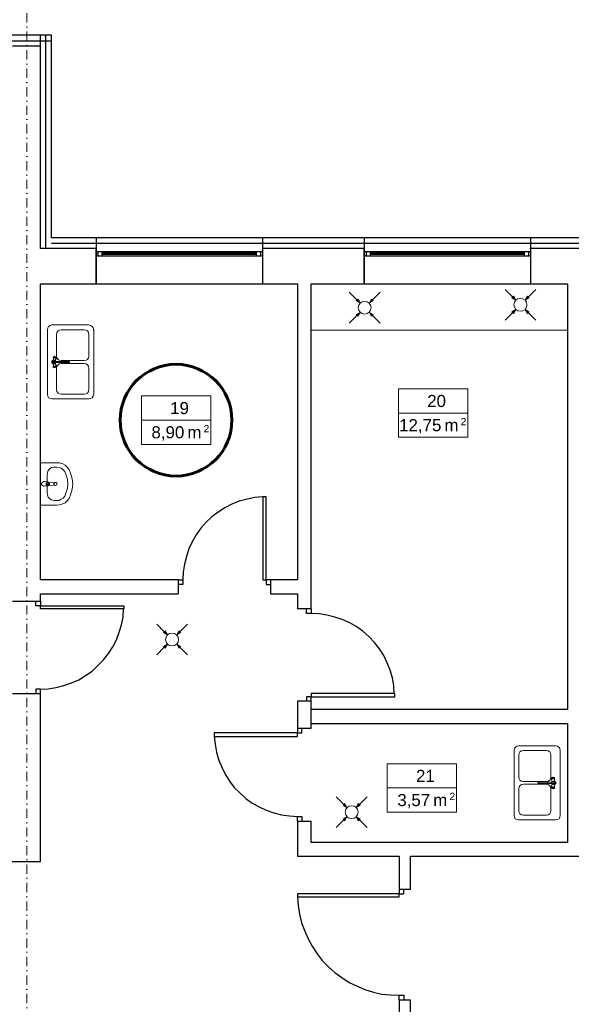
# Model space of a CAD drawing. Header units: millimetres. Extents: x -25785 to 64215, y 1802 to 45092.
# Tile 18 of 53: x 8922 to 14887, y 27737 to 38383. Entities that reach past the tile are written whole.
import ezdxf
from ezdxf.enums import TextEntityAlignment as Align

# ---------------------------------------------------------------- set-up
doc = ezdxf.new("R2010")
doc.units = ezdxf.units.MM
doc.header["$MEASUREMENT"] = 0
doc.linetypes.add('DASHDOTX2', pattern=[2, 1, -0.5, 0, -0.5])
for name, color, linetype, lineweight in [('2D - Rysunki i Obrazki_Nr_pióra__4', 84, 'Continuous', 13), ('GA Opis pomieszczeń', 7, 'Continuous', 15), ('Osie', 6, 'DASHDOTX2', 15), ('went grawita', 150, 'Continuous', 13)]:
    doc.layers.add(name, color=color, linetype=linetype, lineweight=lineweight)
for name, color, linetype in [('Cienka', 8, 'Continuous'), ('Stolarka', 4, 'Continuous'), ('Ściany', 2, 'Continuous')]:
    doc.layers.add(name, color=color, linetype=linetype)
doc.styles.add('ARIAL', font='arial.ttf')
doc.linetypes.add('BATTING', pattern='A,0.0001,-0.1,[134,ltypeshp.shx,S=0.1,R=0,X=-0.1,Y=0],-0.2,[134,ltypeshp.shx,S=0.1,R=180,X=0.1,Y=0],-0.1', length=0.4001)

# ---------------------------------------------------------------- blocks, each defined once
blk = doc.blocks.new('opis_pom')
for p, q in [((-57.55, 20), (-0.17, 20)), ((-57.55, -20), (-57.55, 20)), ((-57.55, -20), (-0.17, -20))]:
    blk.add_line(p, q)
at = {"ltscale": 10}
for p, q in [((-0.17, -20), (-0.17, 20)), ((-57.55, 0), (-0.17, 0))]:
    blk.add_line(p, q, dxfattribs=at)
at = {"ltscale": 20, "style": 'ARIAL'}
for s, height, p in [('m', 10, (-7.86, -5)), ('2', 6, (-1.36, -4))]:
    blk.add_text(s, height=height, dxfattribs=at).set_placement(p, align=Align.TOP_RIGHT)
at = {"ltscale": 10, "width": 0.7}
blk.add_attdef('NUMER_POM', text='', height=10, dxfattribs=at).set_placement((-80.09, 2), align=Align.BOTTOM_RIGHT)
blk.add_attdef('POWIERZCHNIA', text='', height=10, dxfattribs=at).set_placement((-103.39, -5), align=Align.TOP_LEFT)

msp = doc.modelspace()

# ---------------------------------------------------------------- hatches: boundary and pattern name
at = {"layer": 'went grawita', "linetype": 'Continuous'}
for points in [[(12602.19718, 35321.03427), (12578.04904, 35362.86008), (12560.37137, 35345.18241)], [(12703.22314, 35321.03427), (12727.37128, 35362.86008), (12745.04895, 35345.18241)], [(14286.75883, 35351.85869), (14262.61069, 35393.6845), (14244.93302, 35376.00683)], [(14387.78479, 35351.85869), (14411.93293, 35393.6845), (14429.6106, 35376.00683)], [(14286.75883, 35249.34593), (14262.61069, 35207.52012), (14244.93302, 35225.19779)], [(14387.78479, 35249.34593), (14411.93293, 35207.52012), (14429.6106, 35225.19779)], [(12602.19718, 35218.5215), (12578.04904, 35176.6957), (12560.37137, 35194.37337)], [(12703.22314, 35218.5215), (12727.37128, 35176.6957), (12745.04895, 35194.37337)], [(10519.19394, 31732.69152), (10495.0458, 31774.51732), (10477.36814, 31756.83965)], [(10620.21991, 31732.69152), (10644.36804, 31774.51732), (10662.04571, 31756.83965)], [(10519.19394, 31630.17875), (10495.0458, 31588.35294), (10477.36814, 31606.03061)], [(10620.21991, 31630.17875), (10644.36804, 31588.35294), (10662.04571, 31606.03061)], [(12461.24504, 29866.17448), (12437.09691, 29908.00029), (12419.41924, 29890.32262)], [(12562.27101, 29866.17448), (12586.41914, 29908.00029), (12604.09681, 29890.32262)], [(12461.24504, 29763.66172), (12437.09691, 29721.83591), (12419.41924, 29739.51358)], [(12562.27101, 29763.66172), (12586.41914, 29721.83591), (12604.09681, 29739.51358)]]:
    msp.add_hatch(color=256, dxfattribs=at).paths.add_polyline_path(points)

# ---------------------------------------------------------------- linework, layer by layer
at = {"layer": '2D - Rysunki i Obrazki_Nr_pióra__4', "linetype": 'Continuous', "flags": 128}
for points in [[(9226.86272, 35052.78582), (9222.63819, 35031.60012)], [(9222.63819, 34333.10256), (9222.63819, 35031.60012)], [(9235.31178, 35065.45941), (9226.86272, 35052.78582)], [(9252.2099, 35078.19605), (9235.31178, 35065.45941)], [(9269.17107, 35082.42058), (9252.2099, 35078.19605)], [(9269.17107, 35082.42058), (9671.32105, 35082.42058)], [(9353.85082, 35027.37559), (9336.88965, 35018.92653)], [(9370.81199, 35031.60012), (9353.85082, 35027.37559)], [(9370.81199, 35031.60012), (9620.56364, 35031.60012)], [(9641.68629, 35027.37559), (9620.56364, 35031.60012)], [(9654.42293, 35018.92653), (9641.68629, 35027.37559)], [(9688.28222, 35078.19605), (9671.32105, 35082.42058)], [(9705.18034, 35065.45941), (9688.28222, 35078.19605)], [(9717.91698, 35052.78582), (9705.18034, 35065.45941)], [(9722.14151, 35031.60012), (9717.91698, 35052.78582)], [(9722.14151, 35031.60012), (9717.91698, 35027.37559)], [(9722.14151, 35031.60012), (9722.14151, 34333.10256)], [(9324.21606, 35001.96536), (9319.99153, 34980.77966)], [(9319.99153, 34747.98918), (9319.99153, 34980.77966)], [(9336.88965, 35018.92653), (9324.21606, 35001.96536)], [(9667.09652, 35001.96536), (9654.42293, 35018.92653)], [(9671.32105, 34980.77966), (9667.09652, 35001.96536)], [(9671.32105, 34980.77966), (9667.09652, 34976.61819)], [(9671.32105, 34980.77966), (9671.32105, 34747.98918)], [(9286.13224, 34735.31559), (9281.90771, 34731.02801)], [(9286.13224, 34735.31559), (9286.13224, 34739.47707)], [(9290.35677, 34739.47707), (9286.13224, 34735.31559)], [(9290.35677, 34739.47707), (9286.13224, 34735.31559)], [(9286.13224, 34739.47707), (9290.35677, 34739.47707)], [(9286.13224, 34731.02801), (9286.13224, 34735.31559)], [(9286.13224, 34705.61778), (9286.13224, 34735.31559)], [(9290.35677, 34731.02801), (9286.13224, 34731.02801)], [(9290.35677, 34739.47707), (9294.5813, 34743.76465)], [(9290.35677, 34735.31559), (9290.35677, 34739.47707)], [(9294.5813, 34735.31559), (9290.35677, 34735.31559)], [(9298.80583, 34726.80348), (9290.35677, 34731.02801)], [(9294.5813, 34743.76465), (9298.80583, 34743.76465)], [(9298.80583, 34731.02801), (9294.5813, 34735.31559)], [(9298.80583, 34743.76465), (9303.03036, 34739.47707)], [(9303.03036, 34731.02801), (9298.80583, 34731.02801)], [(9303.03036, 34726.80348), (9298.80583, 34726.80348)], [(9303.03036, 34739.47707), (9307.31794, 34739.47707)], [(9307.31794, 34731.02801), (9303.03036, 34731.02801)], [(9307.31794, 34722.57895), (9303.03036, 34726.80348)], [(9307.31794, 34739.47707), (9311.54247, 34739.47707)], [(9311.54247, 34731.02801), (9307.31794, 34731.02801)], [(9307.31794, 34701.4563), (9324.21606, 34726.80348)], [(9315.767, 34722.57895), (9307.31794, 34722.57895)], [(9311.54247, 34739.47707), (9315.767, 34735.31559)], [(9315.767, 34731.02801), (9311.54247, 34731.02801)], [(9315.767, 34735.31559), (9319.99153, 34735.31559)], [(9319.99153, 34731.02801), (9315.767, 34726.80348)], [(9319.99153, 34731.02801), (9315.767, 34726.80348)], [(9319.99153, 34731.02801), (9315.767, 34731.02801)], [(9319.99153, 34722.57895), (9315.767, 34722.57895)], [(9319.99153, 34747.98918), (9324.21606, 34726.80348)], [(9319.99153, 34735.31559), (9319.99153, 34731.02801)], [(9324.21606, 34726.80348), (9319.99153, 34731.02801)], [(9324.21606, 34726.80348), (9319.99153, 34722.57895)], [(9324.21606, 34726.80348), (9319.99153, 34722.57895)], [(9324.21606, 34726.80348), (9319.99153, 34722.57895)], [(9324.21606, 34726.80348), (9336.88965, 34709.90536)], [(9336.88965, 34709.90536), (9353.85082, 34701.4563)], [(9641.68629, 34701.4563), (9654.42293, 34709.90536)], [(9654.42293, 34709.90536), (9667.09652, 34726.80348)], [(9667.09652, 34726.80348), (9671.32105, 34747.98918)], [(9277.68318, 34697.16872), (9269.17107, 34688.71966)], [(9269.17107, 34688.71966), (9269.17107, 34675.98302)], [(9269.17107, 34675.98302), (9277.68318, 34667.53396)], [(9286.13224, 34705.61778), (9277.68318, 34697.16872)], [(9277.68318, 34667.53396), (9286.13224, 34659.0849)], [(9286.13224, 34705.61778), (9281.90771, 34701.4563)], [(9286.13224, 34692.94419), (9281.90771, 34684.49513)], [(9290.35677, 34688.71966), (9281.90771, 34684.49513)], [(9281.90771, 34684.49513), (9281.90771, 34675.98302)], [(9281.90771, 34684.49513), (9281.90771, 34680.2706)], [(9281.90771, 34680.2706), (9290.35677, 34675.98302)], [(9281.90771, 34675.98302), (9286.13224, 34671.75849)], [(9286.13224, 34659.0849), (9281.90771, 34654.86037)], [(9286.13224, 34659.0849), (9281.90771, 34654.86037)], [(9286.13224, 34629.45014), (9281.90771, 34625.22561)], [(9286.13224, 34625.22561), (9281.90771, 34621.00108)], [(9286.13224, 34701.4563), (9286.13224, 34705.61778)], [(9286.13224, 34697.16872), (9286.13224, 34701.4563)], [(9290.35677, 34701.4563), (9286.13224, 34697.16872)], [(9290.35677, 34701.4563), (9286.13224, 34701.4563)], [(9294.5813, 34692.94419), (9286.13224, 34692.94419)], [(9290.35677, 34688.71966), (9286.13224, 34684.49513)], [(9286.13224, 34684.49513), (9286.13224, 34680.2706)], [(9286.13224, 34680.2706), (9290.35677, 34675.98302)], [(9286.13224, 34671.75849), (9294.5813, 34671.75849)], [(9286.13224, 34667.53396), (9286.13224, 34659.0849)], [(9286.13224, 34659.0849), (9290.35677, 34663.30943)], [(9290.35677, 34663.30943), (9286.13224, 34659.0849)], [(9286.13224, 34659.0849), (9286.13224, 34625.22561)], [(9286.13224, 34629.45014), (9290.35677, 34633.67467)], [(9286.13224, 34625.22561), (9286.13224, 34629.45014)], [(9290.35677, 34625.22561), (9286.13224, 34621.00108)], [(9286.13224, 34625.22561), (9290.35677, 34621.00108)], [(9294.5813, 34697.16872), (9290.35677, 34701.4563)], [(9290.35677, 34688.71966), (9451.20415, 34688.71966)], [(9294.5813, 34688.71966), (9290.35677, 34688.71966)], [(9290.35677, 34675.98302), (9451.20415, 34675.98302)], [(9290.35677, 34675.98302), (9294.5813, 34675.98302)], [(9290.35677, 34663.30943), (9294.5813, 34663.30943)], [(9290.35677, 34633.67467), (9298.80583, 34637.8992)], [(9290.35677, 34625.22561), (9290.35677, 34629.45014)], [(9290.35677, 34629.45014), (9294.5813, 34629.45014)], [(9290.35677, 34621.00108), (9290.35677, 34625.22561)], [(9294.5813, 34621.00108), (9290.35677, 34621.00108)], [(9298.80583, 34697.16872), (9294.5813, 34697.16872)], [(9303.03036, 34688.71966), (9294.5813, 34692.94419)], [(9294.5813, 34671.75849), (9303.03036, 34675.98302)], [(9294.5813, 34663.30943), (9298.80583, 34667.53396)], [(9294.5813, 34629.45014), (9298.80583, 34629.45014)], [(9298.80583, 34621.00108), (9294.5813, 34621.00108)], [(9303.03036, 34697.16872), (9298.80583, 34697.16872)], [(9298.80583, 34667.53396), (9303.03036, 34667.53396)], [(9298.80583, 34637.8992), (9303.03036, 34637.8992)], [(9298.80583, 34629.45014), (9303.03036, 34633.67467)], [(9303.03036, 34621.00108), (9298.80583, 34621.00108)], [(9303.03036, 34692.94419), (9307.31794, 34697.16872)], [(9307.31794, 34697.16872), (9303.03036, 34692.94419)], [(9307.31794, 34697.16872), (9303.03036, 34697.16872)], [(9303.03036, 34671.75849), (9307.31794, 34667.53396)], [(9303.03036, 34667.53396), (9307.31794, 34667.53396)], [(9307.31794, 34663.30943), (9303.03036, 34659.0849)], [(9303.03036, 34637.8992), (9307.31794, 34637.8992)], [(9303.03036, 34633.67467), (9307.31794, 34633.67467)], [(9307.31794, 34625.22561), (9303.03036, 34621.00108)], [(9307.31794, 34701.4563), (9307.31794, 34697.16872)], [(9311.54247, 34688.71966), (9307.31794, 34697.16872)], [(9311.54247, 34688.71966), (9307.31794, 34684.49513)], [(9311.54247, 34675.98302), (9307.31794, 34671.75849)], [(9307.31794, 34667.53396), (9311.54247, 34675.98302)], [(9307.31794, 34667.53396), (9307.31794, 34663.30943)], [(9307.31794, 34663.30943), (9324.21606, 34637.8992)], [(9307.31794, 34637.8992), (9315.767, 34637.8992)], [(9307.31794, 34633.67467), (9311.54247, 34633.67467)], [(9311.54247, 34625.22561), (9307.31794, 34625.22561)], [(9311.54247, 34633.67467), (9315.767, 34633.67467)], [(9315.767, 34625.22561), (9311.54247, 34625.22561)], [(9315.767, 34637.8992), (9319.99153, 34637.8992)], [(9315.767, 34633.67467), (9319.99153, 34633.67467)], [(9319.99153, 34633.67467), (9315.767, 34629.45014)], [(9319.99153, 34629.45014), (9315.767, 34625.22561)], [(9319.99153, 34629.45014), (9315.767, 34625.22561)], [(9324.21606, 34637.8992), (9319.99153, 34616.77655)], [(9319.99153, 34637.8992), (9324.21606, 34637.8992)], [(9324.21606, 34637.8992), (9319.99153, 34633.67467)], [(9319.99153, 34633.67467), (9319.99153, 34629.45014)], [(9324.21606, 34633.67467), (9319.99153, 34629.45014)], [(9319.99153, 34383.92302), (9319.99153, 34616.77655)], [(9336.88965, 34650.63584), (9324.21606, 34637.8992)], [(9324.21606, 34637.8992), (9324.21606, 34633.67467)], [(9353.85082, 34663.30943), (9336.88965, 34650.63584)], [(9353.85082, 34701.4563), (9370.81199, 34697.16872)], [(9370.81199, 34667.53396), (9353.85082, 34663.30943)], [(9620.56364, 34697.16872), (9370.81199, 34697.16872)], [(9370.81199, 34667.53396), (9620.56364, 34667.53396)], [(9455.49173, 34688.71966), (9446.97962, 34688.71966)], [(9446.97962, 34675.98302), (9455.49173, 34675.98302)], [(9455.49173, 34684.49513), (9451.20415, 34688.71966)], [(9451.20415, 34675.98302), (9455.49173, 34680.2706)], [(9459.65321, 34680.2706), (9455.49173, 34688.71966)], [(9459.65321, 34684.49513), (9455.49173, 34688.71966)], [(9455.49173, 34680.2706), (9455.49173, 34684.49513)], [(9455.49173, 34675.98302), (9459.65321, 34680.2706)], [(9455.49173, 34675.98302), (9459.65321, 34680.2706)], [(9459.65321, 34680.2706), (9459.65321, 34684.49513)], [(9620.56364, 34697.16872), (9641.68629, 34701.4563)], [(9641.68629, 34663.30943), (9620.56364, 34667.53396)], [(9654.42293, 34650.63584), (9641.68629, 34663.30943)], [(9667.09652, 34637.8992), (9654.42293, 34650.63584)], [(9671.32105, 34616.77655), (9667.09652, 34637.8992)], [(9671.32105, 34616.77655), (9667.09652, 34612.48897)], [(9671.32105, 34616.77655), (9671.32105, 34383.92302)], [(9222.63819, 34333.10256), (9226.86272, 34311.97991)], [(9226.86272, 34311.97991), (9235.31178, 34295.01874)], [(9235.31178, 34295.01874), (9252.2099, 34286.56968)], [(9252.2099, 34286.56968), (9269.17107, 34282.34515)], [(9671.32105, 34282.34515), (9269.17107, 34282.34515)], [(9319.99153, 34383.92302), (9324.21606, 34362.73732)], [(9324.21606, 34362.73732), (9336.88965, 34345.8392)], [(9336.88965, 34345.8392), (9353.85082, 34337.32709)], [(9353.85082, 34337.32709), (9370.81199, 34333.10256)], [(9620.56364, 34333.10256), (9370.81199, 34333.10256)], [(9620.56364, 34333.10256), (9641.68629, 34337.32709)], [(9641.68629, 34337.32709), (9654.42293, 34345.8392)], [(9654.42293, 34345.8392), (9667.09652, 34362.73732)], [(9667.09652, 34362.73732), (9671.32105, 34383.92302)], [(9671.32105, 34282.34515), (9688.28222, 34286.56968)], [(9688.28222, 34286.56968), (9705.18034, 34295.01874)], [(9705.18034, 34295.01874), (9717.91698, 34311.97991)], [(9717.91698, 34311.97991), (9722.14151, 34333.10256)], [(9146.40751, 33592.29665), (9324.21606, 33592.29665)], [(9146.40751, 33592.29665), (9146.40751, 33135.10168)], [(9264.94654, 33541.47619), (9248.04842, 33528.8026)], [(9290.35677, 33545.70072), (9264.94654, 33541.47619)], [(9290.35677, 33545.70072), (9324.21606, 33545.70072)], [(9353.85082, 33592.29665), (9324.21606, 33592.29665)], [(9349.62629, 33541.47619), (9324.21606, 33545.70072)], [(9370.81199, 33533.02713), (9349.62629, 33541.47619)], [(9387.7101, 33579.56001), (9353.85082, 33592.29665)], [(9413.12033, 33566.88642), (9387.7101, 33579.56001)], [(9434.30603, 33545.70072), (9413.12033, 33566.88642)], [(9455.49173, 33520.35354), (9434.30603, 33545.70072)], [(9222.63819, 33482.20667), (9218.35061, 33456.79644)], [(9218.35061, 33456.79644), (9218.35061, 33274.76336)], [(9231.08725, 33507.6169), (9222.63819, 33482.20667)], [(9248.04842, 33528.8026), (9231.08725, 33507.6169)], [(9391.93463, 33516.06596), (9370.81199, 33533.02713)], [(9408.8958, 33499.16784), (9391.93463, 33516.06596)], [(9425.79392, 33456.79644), (9408.8958, 33499.16784)], [(9438.53056, 33410.26357), (9425.79392, 33456.79644)], [(9476.61438, 33469.53308), (9455.49173, 33520.35354)], [(9489.35102, 33418.71262), (9476.61438, 33469.53308)], [(9167.59321, 33380.62881), (9159.14415, 33372.17975)], [(9167.59321, 33380.62881), (9159.14415, 33372.17975)], [(9159.14415, 33372.17975), (9159.14415, 33359.44311)], [(9159.14415, 33372.17975), (9159.14415, 33355.21858)], [(9159.14415, 33359.44311), (9167.59321, 33346.76952)], [(9159.14415, 33355.21858), (9167.59321, 33346.76952)], [(9180.26679, 33389.07787), (9167.59321, 33380.62881)], [(9180.26679, 33389.07787), (9167.59321, 33380.62881)], [(9167.59321, 33346.76952), (9180.26679, 33338.25741)], [(9167.59321, 33346.76952), (9180.26679, 33338.25741)], [(9184.49132, 33389.07787), (9180.26679, 33389.07787)], [(9193.00344, 33389.07787), (9180.26679, 33389.07787)], [(9180.26679, 33338.25741), (9193.00344, 33342.54499)], [(9184.49132, 33338.25741), (9180.26679, 33338.25741)], [(9226.86272, 33384.85334), (9184.49132, 33389.07787)], [(9226.86272, 33342.54499), (9184.49132, 33338.25741)], [(9209.90155, 33350.99405), (9209.90155, 33376.40428)], [(9209.90155, 33376.40428), (9222.63819, 33376.40428)], [(9209.90155, 33350.99405), (9209.90155, 33376.40428)], [(9222.63819, 33350.99405), (9209.90155, 33350.99405)], [(9235.31178, 33380.62881), (9222.63819, 33384.85334)], [(9231.08725, 33372.17975), (9222.63819, 33376.40428)], [(9222.63819, 33350.99405), (9231.08725, 33355.21858)], [(9222.63819, 33342.54499), (9235.31178, 33346.76952)], [(9235.31178, 33380.62881), (9226.86272, 33384.85334)], [(9226.86272, 33342.54499), (9235.31178, 33346.76952)], [(9235.31178, 33363.66764), (9231.08725, 33372.17975)], [(9231.08725, 33355.21858), (9235.31178, 33363.66764)], [(9286.13224, 33376.40428), (9235.31178, 33380.62881)], [(9243.76084, 33372.17975), (9235.31178, 33380.62881)], [(9243.76084, 33372.17975), (9235.31178, 33380.62881)], [(9235.31178, 33346.76952), (9243.76084, 33359.44311)], [(9235.31178, 33346.76952), (9243.76084, 33359.44311)], [(9235.31178, 33346.76952), (9286.13224, 33350.99405)], [(9243.76084, 33359.44311), (9243.76084, 33372.17975)], [(9243.76084, 33359.44311), (9243.76084, 33372.17975)], [(9294.5813, 33372.17975), (9286.13224, 33376.40428)], [(9286.13224, 33350.99405), (9294.5813, 33355.21858)], [(9298.80583, 33380.62881), (9290.35677, 33372.17975)], [(9290.35677, 33372.17975), (9290.35677, 33363.66764)], [(9290.35677, 33363.66764), (9290.35677, 33355.21858)], [(9290.35677, 33355.21858), (9298.80583, 33350.99405)], [(9298.80583, 33363.66764), (9294.5813, 33372.17975)], [(9294.5813, 33355.21858), (9298.80583, 33363.66764)], [(9307.31794, 33380.62881), (9298.80583, 33380.62881)], [(9298.80583, 33350.99405), (9307.31794, 33346.76952)], [(9315.767, 33380.62881), (9307.31794, 33380.62881)], [(9307.31794, 33346.76952), (9315.767, 33350.99405)], [(9324.21606, 33372.17975), (9315.767, 33380.62881)], [(9315.767, 33350.99405), (9324.21606, 33355.21858)], [(9324.21606, 33363.66764), (9324.21606, 33372.17975)], [(9324.21606, 33355.21858), (9324.21606, 33363.66764)], [(9442.75509, 33363.66764), (9438.53056, 33410.26357)], [(9438.53056, 33317.13476), (9442.75509, 33363.66764)], [(9497.80008, 33363.66764), (9489.35102, 33418.71262)], [(9489.35102, 33308.62265), (9497.80008, 33363.66764)], [(9218.35061, 33274.76336), (9214.18914, 33270.53883)], [(9218.35061, 33274.76336), (9222.63819, 33245.1286)], [(9222.63819, 33245.1286), (9231.08725, 33219.71837)], [(9231.08725, 33219.71837), (9248.04842, 33202.82026)], [(9391.93463, 33211.26931), (9408.8958, 33232.45501)], [(9408.8958, 33232.45501), (9425.79392, 33274.76336)], [(9425.79392, 33274.76336), (9438.53056, 33317.13476)], [(9455.49173, 33207.04478), (9476.61438, 33257.86524)], [(9476.61438, 33257.86524), (9489.35102, 33308.62265)], [(9146.40751, 33135.10168), (9324.21606, 33135.10168)], [(9248.04842, 33202.82026), (9264.94654, 33190.08361)], [(9264.94654, 33190.08361), (9290.35677, 33185.85908)], [(9290.35677, 33185.85908), (9324.21606, 33185.85908)], [(9324.21606, 33185.85908), (9349.62629, 33185.85908)], [(9324.21606, 33135.10168), (9353.85082, 33139.32621)], [(9349.62629, 33185.85908), (9370.81199, 33198.59573)], [(9353.85082, 33139.32621), (9387.7101, 33147.77527)], [(9370.81199, 33198.59573), (9391.93463, 33211.26931)], [(9387.7101, 33147.77527), (9413.12033, 33160.44886)], [(9413.12033, 33160.44886), (9434.30603, 33181.63456)], [(9434.30603, 33181.63456), (9455.49173, 33207.04478)], [(14272.96853, 30501.9588), (14268.744, 30480.7731)], [(14268.744, 29782.27554), (14268.744, 30480.7731)], [(14281.48064, 30514.63239), (14272.96853, 30501.9588)], [(14298.37876, 30527.36903), (14281.48064, 30514.63239)], [(14319.56445, 30531.59356), (14298.37876, 30527.36903)], [(14319.56445, 30531.59356), (14717.4899, 30531.59356)], [(14323.78898, 30451.13834), (14319.56445, 30429.95264)], [(14332.23804, 30468.09951), (14323.78898, 30451.13834)], [(14349.19921, 30476.54857), (14332.23804, 30468.09951)], [(14370.32186, 30480.7731), (14349.19921, 30476.54857)], [(14370.32186, 30480.7731), (14620.13657, 30480.7731)], [(14637.03469, 30476.54857), (14620.13657, 30480.7731)], [(14653.99586, 30468.09951), (14637.03469, 30476.54857)], [(14662.44492, 30451.13834), (14653.99586, 30468.09951)], [(14666.66945, 30429.95264), (14662.44492, 30451.13834)], [(14738.61255, 30527.36903), (14717.4899, 30531.59356)], [(14755.57372, 30514.63239), (14738.61255, 30527.36903)], [(14764.02278, 30501.9588), (14755.57372, 30514.63239)], [(14768.31036, 30480.7731), (14764.02278, 30501.9588)], [(14768.31036, 30480.7731), (14768.31036, 29782.27554)], [(14319.56445, 30197.16216), (14319.56445, 30429.95264)], [(14666.66945, 30429.95264), (14666.66945, 30197.16216)], [(14319.56445, 30197.16216), (14315.33993, 30192.93763)], [(14319.56445, 30197.16216), (14323.78898, 30175.97646)], [(14323.78898, 30175.97646), (14332.23804, 30159.07834)], [(14332.23804, 30159.07834), (14349.19921, 30150.56623)], [(14349.19921, 30150.56623), (14370.32186, 30146.3417)], [(14620.13657, 30146.3417), (14370.32186, 30146.3417)], [(14535.45682, 30137.89264), (14527.00776, 30133.66811)], [(14527.00776, 30133.66811), (14527.00776, 30129.44358)], [(14527.00776, 30129.44358), (14535.45682, 30125.156)], [(14539.68135, 30137.89264), (14531.23229, 30133.66811)], [(14535.45682, 30137.89264), (14531.23229, 30129.44358)], [(14531.23229, 30133.66811), (14531.23229, 30129.44358)], [(14531.23229, 30129.44358), (14539.68135, 30125.156)], [(14531.23229, 30129.44358), (14535.45682, 30125.156)], [(14543.90588, 30137.89264), (14535.45682, 30137.89264)], [(14696.3042, 30137.89264), (14539.68135, 30137.89264)], [(14620.13657, 30146.3417), (14637.03469, 30150.56623)], [(14637.03469, 30150.56623), (14653.99586, 30159.07834)], [(14653.99586, 30159.07834), (14662.44492, 30175.97646)], [(14662.44492, 30175.97646), (14666.66945, 30197.16216)], [(14666.66945, 30180.20099), (14662.44492, 30175.97646)], [(14666.66945, 30175.97646), (14662.44492, 30171.75193)], [(14666.66945, 30175.97646), (14662.44492, 30171.75193)], [(14666.66945, 30180.20099), (14670.89398, 30184.42552)], [(14670.89398, 30180.20099), (14666.66945, 30175.97646)], [(14670.89398, 30180.20099), (14666.66945, 30180.20099)], [(14666.66945, 30175.97646), (14666.66945, 30180.20099)], [(14670.89398, 30171.75193), (14666.66945, 30175.97646)], [(14679.40609, 30146.3417), (14666.66945, 30175.97646)], [(14670.89398, 30184.42552), (14675.1185, 30184.42552)], [(14675.1185, 30180.20099), (14670.89398, 30180.20099)], [(14675.1185, 30171.75193), (14670.89398, 30171.75193)], [(14675.1185, 30137.89264), (14670.89398, 30133.66811)], [(14675.1185, 30184.42552), (14679.40609, 30188.65005)], [(14679.40609, 30180.20099), (14675.1185, 30180.20099)], [(14679.40609, 30171.75193), (14675.1185, 30171.75193)], [(14683.63062, 30146.3417), (14675.1185, 30137.89264)], [(14679.40609, 30188.65005), (14683.63062, 30188.65005)], [(14683.63062, 30180.20099), (14679.40609, 30180.20099)], [(14687.85515, 30175.97646), (14679.40609, 30171.75193)], [(14683.63062, 30146.3417), (14679.40609, 30142.11717)], [(14683.63062, 30146.3417), (14679.40609, 30146.3417)], [(14683.63062, 30188.65005), (14687.85515, 30188.65005)], [(14687.85515, 30180.20099), (14683.63062, 30180.20099)], [(14683.63062, 30142.11717), (14683.63062, 30146.3417)], [(14687.85515, 30146.3417), (14683.63062, 30146.3417)], [(14687.85515, 30188.65005), (14692.07968, 30192.93763)], [(14692.07968, 30184.42552), (14687.85515, 30180.20099)], [(14692.07968, 30175.97646), (14687.85515, 30175.97646)], [(14692.07968, 30146.3417), (14687.85515, 30142.11717)], [(14692.07968, 30146.3417), (14687.85515, 30146.3417)], [(14696.3042, 30142.11717), (14687.85515, 30137.89264)], [(14692.07968, 30192.93763), (14696.3042, 30188.65005)], [(14696.3042, 30188.65005), (14692.07968, 30184.42552)], [(14696.3042, 30184.42552), (14692.07968, 30184.42552)], [(14696.3042, 30180.20099), (14692.07968, 30175.97646)], [(14696.3042, 30150.56623), (14692.07968, 30146.3417)], [(14700.52873, 30137.89264), (14692.07968, 30137.89264)], [(14696.3042, 30188.65005), (14700.52873, 30188.65005)], [(14700.52873, 30188.65005), (14696.3042, 30184.42552)], [(14700.52873, 30188.65005), (14696.3042, 30184.42552)], [(14704.75326, 30188.65005), (14696.3042, 30188.65005)], [(14700.52873, 30180.20099), (14696.3042, 30180.20099)], [(14700.52873, 30150.56623), (14696.3042, 30150.56623)], [(14704.75326, 30142.11717), (14696.3042, 30142.11717)], [(14704.75326, 30133.66811), (14696.3042, 30137.89264)], [(14696.3042, 30125.156), (14704.75326, 30129.44358)], [(14704.75326, 30184.42552), (14700.52873, 30180.20099)], [(14704.75326, 30184.42552), (14700.52873, 30180.20099)], [(14704.75326, 30154.79076), (14700.52873, 30150.56623)], [(14704.75326, 30146.3417), (14700.52873, 30150.56623)], [(14704.75326, 30150.56623), (14700.52873, 30150.56623)], [(14704.75326, 30133.66811), (14700.52873, 30137.89264)], [(14700.52873, 30125.156), (14704.75326, 30129.44358)], [(14704.75326, 30188.65005), (14704.75326, 30184.42552)], [(14704.75326, 30154.79076), (14704.75326, 30184.42552)], [(14704.75326, 30154.79076), (14704.75326, 30150.56623)], [(14713.26537, 30146.3417), (14704.75326, 30154.79076)], [(14708.97779, 30133.66811), (14704.75326, 30142.11717)], [(14704.75326, 30129.44358), (14704.75326, 30133.66811)], [(14704.75326, 30129.44358), (14704.75326, 30133.66811)], [(14708.97779, 30125.156), (14708.97779, 30133.66811)], [(14721.71443, 30137.89264), (14713.26537, 30146.3417)], [(14721.71443, 30125.156), (14721.71443, 30137.89264)], [(14323.78898, 30087.07218), (14319.56445, 30065.94954)], [(14319.56445, 29833.096), (14319.56445, 30065.94954)], [(14332.23804, 30099.80882), (14323.78898, 30087.07218)], [(14349.19921, 30112.48241), (14332.23804, 30099.80882)], [(14370.32186, 30116.70694), (14349.19921, 30112.48241)], [(14370.32186, 30116.70694), (14620.13657, 30116.70694)], [(14535.45682, 30125.156), (14543.90588, 30125.156)], [(14696.3042, 30125.156), (14539.68135, 30125.156)], [(14637.03469, 30112.48241), (14620.13657, 30116.70694)], [(14653.99586, 30099.80882), (14637.03469, 30112.48241)], [(14662.44492, 30087.07218), (14653.99586, 30099.80882)], [(14666.66945, 30065.94954), (14662.44492, 30087.07218)], [(14666.66945, 30087.07218), (14662.44492, 30082.84765)], [(14679.40609, 30112.48241), (14666.66945, 30087.07218)], [(14666.66945, 30082.84765), (14666.66945, 30087.07218)], [(14666.66945, 30087.07218), (14670.89398, 30087.07218)], [(14666.66945, 30078.62312), (14666.66945, 30082.84765)], [(14666.66945, 30082.84765), (14670.89398, 30082.84765)], [(14670.89398, 30082.84765), (14666.66945, 30078.62312)], [(14666.66945, 30082.84765), (14666.66945, 30078.62312)], [(14670.89398, 30078.62312), (14666.66945, 30078.62312)], [(14666.66945, 30065.94954), (14666.66945, 29833.096)], [(14675.1185, 30125.156), (14670.89398, 30120.93147)], [(14670.89398, 30087.07218), (14675.1185, 30087.07218)], [(14670.89398, 30082.84765), (14675.1185, 30082.84765)], [(14675.1185, 30074.39859), (14670.89398, 30078.62312)], [(14675.1185, 30125.156), (14683.63062, 30116.70694)], [(14675.1185, 30087.07218), (14679.40609, 30087.07218)], [(14675.1185, 30082.84765), (14679.40609, 30082.84765)], [(14679.40609, 30074.39859), (14675.1185, 30074.39859)], [(14679.40609, 30112.48241), (14683.63062, 30112.48241)], [(14679.40609, 30087.07218), (14687.85515, 30087.07218)], [(14679.40609, 30082.84765), (14683.63062, 30082.84765)], [(14683.63062, 30074.39859), (14679.40609, 30074.39859)], [(14683.63062, 30120.93147), (14683.63062, 30116.70694)], [(14683.63062, 30112.48241), (14683.63062, 30116.70694)], [(14683.63062, 30116.70694), (14687.85515, 30116.70694)], [(14683.63062, 30082.84765), (14687.85515, 30078.62312)], [(14687.85515, 30070.17407), (14683.63062, 30074.39859)], [(14687.85515, 30125.156), (14696.3042, 30120.93147)], [(14687.85515, 30116.70694), (14692.07968, 30116.70694)], [(14687.85515, 30087.07218), (14692.07968, 30087.07218)], [(14687.85515, 30078.62312), (14692.07968, 30078.62312)], [(14692.07968, 30070.17407), (14687.85515, 30070.17407)], [(14692.07968, 30125.156), (14700.52873, 30125.156)], [(14692.07968, 30116.70694), (14692.07968, 30112.48241)], [(14692.07968, 30112.48241), (14696.3042, 30112.48241)], [(14692.07968, 30087.07218), (14696.3042, 30082.84765)], [(14692.07968, 30078.62312), (14696.3042, 30078.62312)], [(14696.3042, 30070.17407), (14692.07968, 30065.94954)], [(14696.3042, 30070.17407), (14692.07968, 30070.17407)], [(14696.3042, 30120.93147), (14704.75326, 30120.93147)], [(14696.3042, 30112.48241), (14700.52873, 30112.48241)], [(14696.3042, 30082.84765), (14700.52873, 30078.62312)], [(14696.3042, 30078.62312), (14700.52873, 30074.39859)], [(14700.52873, 30074.39859), (14696.3042, 30070.17407)], [(14700.52873, 30074.39859), (14696.3042, 30070.17407)], [(14704.75326, 30074.39859), (14696.3042, 30070.17407)], [(14704.75326, 30116.70694), (14700.52873, 30108.25788)], [(14700.52873, 30112.48241), (14704.75326, 30108.25788)], [(14704.75326, 30108.25788), (14700.52873, 30104.03335)], [(14704.75326, 30108.25788), (14700.52873, 30104.03335)], [(14700.52873, 30078.62312), (14704.75326, 30078.62312)], [(14704.75326, 30074.39859), (14700.52873, 30070.17407)], [(14704.75326, 30120.93147), (14708.97779, 30125.156)], [(14704.75326, 30108.25788), (14713.26537, 30116.70694)], [(14704.75326, 30108.25788), (14704.75326, 30074.39859)], [(14704.75326, 30078.62312), (14704.75326, 30074.39859)], [(14713.26537, 30116.70694), (14721.71443, 30125.156)], [(14319.56445, 29833.096), (14315.33993, 29828.87147)], [(14319.56445, 29833.096), (14323.78898, 29811.9103)], [(14323.78898, 29811.9103), (14332.23804, 29795.01218)], [(14653.99586, 29795.01218), (14662.44492, 29811.9103)], [(14662.44492, 29811.9103), (14666.66945, 29833.096)], [(14268.744, 29782.27554), (14264.51947, 29778.05101)], [(14268.744, 29782.27554), (14272.96853, 29761.15289)], [(14272.96853, 29761.15289), (14281.48064, 29744.19172)], [(14281.48064, 29744.19172), (14298.37876, 29735.67961)], [(14298.37876, 29735.67961), (14319.56445, 29731.51813)], [(14717.4899, 29731.51813), (14319.56445, 29731.51813)], [(14332.23804, 29795.01218), (14349.19921, 29786.50007)], [(14349.19921, 29786.50007), (14370.32186, 29782.27554)], [(14620.13657, 29782.27554), (14370.32186, 29782.27554)], [(14620.13657, 29782.27554), (14637.03469, 29786.50007)], [(14637.03469, 29786.50007), (14653.99586, 29795.01218)], [(14717.4899, 29731.51813), (14738.61255, 29735.67961)], [(14738.61255, 29735.67961), (14755.57372, 29744.19172)], [(14755.57372, 29744.19172), (14764.02278, 29761.15289)], [(14764.02278, 29761.15289), (14768.31036, 29782.27554)]]:
    msp.add_lwpolyline(points, dxfattribs=at)
at = {"layer": 'Cienka', "linetype": 'BATTING', "ltscale": 150}
for p, q in [((8456.42205, 38155.79725), (9264.94654, 38155.79725)), ((9264.94654, 35967.17575), (20766.88992, 35967.17575))]:
    msp.add_line(p, q, dxfattribs=at)
at = {"layer": 'Cienka'}
msp.add_line((9146.40751, 38096.52774), (9146.40751, 38215.06677), dxfattribs=at)
at = {"layer": 'Cienka', "linetype": 'Continuous', "flags": 128}
for points in [[(9264.94654, 38215.06677), (8456.42205, 38215.06677)], [(9264.94654, 36026.44527), (9264.94654, 38215.06677)], [(9747.55174, 36026.44527), (9264.94654, 36026.44527)], [(12647.40744, 36026.44527), (11546.69684, 36026.44527)], [(17545.33945, 36026.44527), (14446.55255, 36026.44527)]]:
    msp.add_lwpolyline(points, dxfattribs=at)
at = {"layer": 'Cienka', "linetype": 'BATTING', "ltscale": 150, "flags": 128}
msp.add_lwpolyline([(9204.94654, 35907.90624), (9204.94654, 38215.06677)], dxfattribs=at)
at = {"layer": 'Osie', "ltscale": 100}
msp.add_line((8998.23371, 41255.70129), (8998.23371, 5830.07652), dxfattribs=at)
at = {"layer": 'Stolarka', "linetype": 'Continuous', "flags": 128}
for points in [[(9747.55174, 36026.44527), (9747.55174, 35526.94196)], [(11546.69684, 36026.44527), (9747.55174, 36026.44527)], [(11546.69684, 36026.44527), (11546.69684, 35526.94196)], [(12647.40744, 36026.44527), (12647.40744, 35526.94196)], [(14446.55255, 36026.44527), (12647.40744, 36026.44527)], [(14446.55255, 36013.77168), (14455.00161, 36026.44527)], [(14446.55255, 36026.44527), (14446.55255, 35526.94196)], [(9747.55174, 35526.94196), (9747.55174, 35907.90624)], [(9747.55174, 35878.27148), (11546.69684, 35878.27148)], [(9768.67438, 35878.27148), (9768.67438, 35831.7386)], [(9811.04578, 35878.27148), (9811.04578, 35831.7386)], [(11478.97827, 35878.27148), (11478.97827, 35831.7386)], [(11525.5742, 35878.27148), (11525.5742, 35831.7386)], [(11546.69684, 35903.68171), (11550.98443, 35907.90624)], [(11546.69684, 35907.90624), (11546.69684, 35526.94196)], [(12647.40744, 35526.94196), (12647.40744, 35907.90624)], [(12647.40744, 35878.27148), (14446.55255, 35878.27148)], [(12668.53009, 35878.27148), (12668.53009, 35831.7386)], [(12710.90149, 35878.27148), (12710.90149, 35831.7386)], [(14378.83397, 35878.27148), (14378.83397, 35831.7386)], [(14425.36685, 35878.27148), (14425.36685, 35831.7386)], [(14446.55255, 35903.68171), (14446.55255, 35907.90624)], [(14446.55255, 35907.90624), (14446.55255, 35526.94196)], [(9747.55174, 35831.7386), (11546.69684, 35831.7386)], [(9811.04578, 35861.37336), (11478.97827, 35861.37336)], [(9811.04578, 35848.63672), (11478.97827, 35848.63672)], [(12647.40744, 35831.7386), (14446.55255, 35831.7386)], [(12710.90149, 35861.37336), (14378.83397, 35861.37336)], [(12710.90149, 35848.63672), (14378.83397, 35848.63672)], [(9747.55174, 35526.94196), (11546.69684, 35526.94196)], [(12647.40744, 35526.94196), (14446.55255, 35526.94196)], [(11550.98443, 33224.00596), (11466.30468, 33215.5569)], [(11589.06824, 33224.00596), (11550.98443, 33224.00596)], [(11550.98443, 33224.00596), (11550.98443, 32326.51414)], [(11589.06824, 32326.51414), (11589.06824, 33224.00596)], [(11216.55302, 33143.55074), (11140.32234, 33105.46692)], [(11296.94519, 33177.41003), (11216.55302, 33143.55074)], [(11381.62493, 33198.59573), (11296.94519, 33177.41003)], [(11466.30468, 33215.5569), (11381.62493, 33198.59573)], [(11000.5976, 33008.11359), (10937.10356, 32948.78102)], [(11068.37923, 33058.87099), (11000.5976, 33008.11359)], [(11140.32234, 33105.46692), (11068.37923, 33058.87099)], [(10937.10356, 32948.78102), (10882.05857, 32885.28697)], [(10831.30116, 32813.34386), (10788.92976, 32737.11318)], [(10882.05857, 32885.28697), (10831.30116, 32813.34386)], [(10788.92976, 32737.11318), (10750.84595, 32660.94554)], [(10725.43572, 32580.49033), (10704.25002, 32495.81058)], [(10750.84595, 32660.94554), (10725.43572, 32580.49033)], [(10704.25002, 32495.81058), (10691.57643, 32411.19389)], [(10691.57643, 32411.19389), (10687.3519, 32326.51414)], [(10636.53144, 32326.51414), (10687.3519, 32326.51414)], [(10687.3519, 32275.69368), (10636.53144, 32275.69368)], [(10687.3519, 32326.51414), (10687.3519, 32275.69368)], [(11550.98443, 32326.51414), (11589.06824, 32326.51414)], [(11635.60112, 32326.51414), (11589.06824, 32326.51414)], [(11589.06824, 32326.51414), (11589.06824, 32275.69368)], [(11589.06824, 32275.69368), (11635.60112, 32275.69368)], [(9095.58705, 32047.12772), (9095.58705, 32097.94818)], [(9146.40751, 32047.12772), (9095.58705, 32047.12772)], [(9146.40751, 32097.94818), (9146.40751, 32047.12772)], [(9146.40751, 32047.12772), (10048.12385, 32047.12772)], [(9146.40751, 32013.26844), (9146.40751, 32047.12772)], [(10048.12385, 32047.12772), (10048.12385, 32013.26844)], [(10048.12385, 32013.26844), (9146.40751, 32013.26844)], [(10039.67479, 31924.36416), (10043.89932, 32013.26844)], [(12025.07751, 31962.44798), (12025.07751, 32013.26844)], [(12075.89797, 31962.44798), (12025.07751, 31962.44798)], [(12075.89797, 32013.26844), (12075.89797, 31962.44798)], [(12160.51466, 31958.22345), (12075.89797, 31962.44798)], [(12245.19441, 31945.48681), (12160.51466, 31958.22345)], [(12329.87415, 31924.36416), (12245.19441, 31945.48681)], [(9997.30339, 31759.2292), (10022.71362, 31839.68441)], [(10022.71362, 31839.68441), (10039.67479, 31924.36416)], [(12410.32937, 31898.95393), (12329.87415, 31924.36416)], [(12490.78459, 31860.87011), (12410.32937, 31898.95393)], [(12566.95222, 31818.49871), (12490.78459, 31860.87011)], [(9967.66863, 31678.83703), (9997.30339, 31759.2292)], [(12634.6708, 31767.74131), (12566.95222, 31818.49871)], [(12698.16485, 31712.69632), (12634.6708, 31767.74131)], [(9929.58482, 31602.60635), (9967.66863, 31678.83703)], [(12757.43436, 31649.20227), (12698.16485, 31712.69632)], [(12812.47935, 31581.4837), (12757.43436, 31649.20227)], [(9828.00695, 31462.88161), (9882.98889, 31530.66324)], [(9882.98889, 31530.66324), (9929.58482, 31602.60635)], [(12859.07528, 31509.47754), (12812.47935, 31581.4837)], [(9768.67438, 31399.38757), (9828.00695, 31462.88161)], [(12897.1591, 31429.02232), (12859.07528, 31509.47754)], [(12926.79386, 31348.63016), (12897.1591, 31429.02232)], [(9633.23723, 31293.58517), (9705.18034, 31340.1811)], [(9705.18034, 31340.1811), (9768.67438, 31399.38757)], [(12952.20408, 31268.17494), (12926.79386, 31348.63016)], [(9400.38369, 31183.4952), (9480.83891, 31213.19301)], [(9480.83891, 31213.19301), (9561.29413, 31247.0523)], [(9561.29413, 31247.0523), (9633.23723, 31293.58517)], [(12969.1022, 31183.4952), (12952.20408, 31268.17494)], [(9146.40751, 31145.41138), (9095.58705, 31145.41138)], [(9095.58705, 31145.41138), (9095.58705, 31098.8785)], [(9146.40751, 31145.41138), (9231.08725, 31149.63591)], [(9146.40751, 31098.8785), (9146.40751, 31145.41138)], [(9231.08725, 31149.63591), (9315.767, 31162.37255)], [(9315.767, 31162.37255), (9400.38369, 31183.4952)], [(12977.61431, 31098.8785), (12075.89797, 31098.8785)], [(12075.89797, 31098.8785), (12075.89797, 31060.73163)], [(12973.32673, 31098.8785), (12969.1022, 31183.4952)], [(12977.61431, 31060.73163), (12977.61431, 31098.8785)], [(12075.89797, 31060.73163), (12025.07751, 31060.73163)], [(12025.07751, 31060.73163), (12025.07751, 31014.19876)], [(12075.89797, 31014.19876), (12075.89797, 31060.73163)], [(12075.89797, 31060.73163), (12977.61431, 31060.73163)], [(11927.72418, 30671.25524), (11026.00783, 30671.25524)], [(11026.00783, 30671.25524), (11026.00783, 30633.17143)], [(11927.72418, 30722.0757), (11927.72418, 30671.25524)], [(11927.72418, 30671.25524), (11974.3201, 30671.25524)], [(11927.72418, 30633.17143), (11927.72418, 30671.25524)], [(11974.3201, 30671.25524), (11974.3201, 30722.0757)], [(11026.00783, 30633.17143), (11927.72418, 30633.17143)], [(11026.00783, 30633.17143), (11034.45689, 30548.49168)], [(11034.45689, 30548.49168), (11051.41806, 30463.87499)], [(11051.41806, 30463.87499), (11072.60376, 30383.41977)], [(11072.60376, 30383.41977), (11106.46305, 30302.96455)], [(11106.46305, 30302.96455), (11144.54687, 30226.79692)], [(11144.54687, 30226.79692), (11191.07974, 30150.56623)], [(11191.07974, 30150.56623), (11241.9002, 30082.84765)], [(11241.9002, 30082.84765), (11301.16972, 30023.57814)], [(11301.16972, 30023.57814), (11368.88829, 29964.30862)], [(11368.88829, 29964.30862), (11436.66992, 29913.48816)], [(11436.66992, 29913.48816), (11512.83756, 29871.17981)], [(11512.83756, 29871.17981), (11589.06824, 29837.32053)], [(11589.06824, 29837.32053), (11669.46041, 29807.68577)], [(11669.46041, 29807.68577), (11754.14015, 29786.50007)], [(11754.14015, 29786.50007), (11838.8199, 29773.82648)], [(11838.8199, 29773.82648), (11927.72418, 29769.60195)], [(11927.72418, 29718.78149), (11927.72418, 29769.60195)], [(11927.72418, 29769.60195), (11974.3201, 29769.60195)], [(11974.3201, 29769.60195), (11974.3201, 29718.78149)], [(13024.14719, 28982.20011), (13024.14719, 28931.37965)], [(13074.96765, 28931.37965), (13074.96765, 28982.20011)], [(13024.14719, 28931.37965), (11927.72418, 28931.37965)], [(11927.72418, 28931.37965), (11927.72418, 28897.52036)], [(11927.72418, 28897.52036), (13024.14719, 28897.52036)], [(11927.72418, 28897.52036), (11931.94871, 28804.39156)], [(13024.14719, 28931.37965), (13074.96765, 28931.37965)], [(13024.14719, 28897.52036), (13024.14719, 28931.37965)], [(11931.94871, 28804.39156), (11948.84682, 28711.26275)], [(11948.84682, 28711.26275), (11970.03252, 28618.13395)], [(11970.03252, 28618.13395), (12003.89181, 28529.22967)], [(12003.89181, 28529.22967), (12042.03868, 28444.54993)], [(12042.03868, 28444.54993), (12084.34703, 28364.09471)], [(12084.34703, 28364.09471), (12139.39202, 28283.70255)], [(12139.39202, 28283.70255), (12194.437, 28211.75944)], [(12194.437, 28211.75944), (12262.15558, 28143.97781)], [(12262.15558, 28143.97781), (12329.87415, 28080.48377)], [(12329.87415, 28080.48377), (12406.10484, 28025.43878)], [(12406.10484, 28025.43878), (12486.49701, 27974.61832)], [(12486.49701, 27974.61832), (12571.17675, 27932.30997)], [(12571.17675, 27932.30997), (12655.8565, 27898.45068)], [(12655.8565, 27898.45068), (12748.9853, 27868.81593)], [(12748.9853, 27868.81593), (12837.88958, 27847.63023)], [(12837.88958, 27847.63023), (12931.01838, 27839.18117)], [(12931.01838, 27839.18117), (13024.14719, 27834.95664)], [(13024.14719, 27784.13618), (13024.14719, 27834.95664)], [(13024.14719, 27834.95664), (13074.96765, 27834.95664)], [(13074.96765, 27834.95664), (13074.96765, 27784.13618)]]:
    msp.add_lwpolyline(points, dxfattribs=at)
at = {"layer": 'went grawita', "linetype": 'Continuous'}
for p, q in [((14170.90217, 35467.71535), (14253.77186, 35384.84567)), ((14503.64145, 35467.71535), (14420.77177, 35384.84567)), ((12486.34052, 35436.89093), (12569.2102, 35354.02124)), ((12560.37137, 35345.18241), (12578.04904, 35362.86008)), ((12602.19718, 35321.03427), (12578.04904, 35362.86008)), ((12703.22314, 35321.03427), (12727.37128, 35362.86008)), ((12745.04895, 35345.18241), (12727.37128, 35362.86008)), ((12819.0798, 35436.89093), (12736.21011, 35354.02124)), ((14244.93302, 35376.00683), (14262.61069, 35393.6845)), ((14286.75883, 35351.85869), (14244.93302, 35376.00683)), ((14286.75883, 35351.85869), (14262.61069, 35393.6845)), ((14387.78479, 35351.85869), (14411.93293, 35393.6845)), ((14387.78479, 35351.85869), (14429.6106, 35376.00683)), ((14429.6106, 35376.00683), (14411.93293, 35393.6845)), ((12602.19718, 35321.03427), (12560.37137, 35345.18241)), ((12703.22314, 35321.03427), (12745.04895, 35345.18241)), ((14286.75883, 35249.34593), (14244.93302, 35225.19779)), ((14286.75883, 35249.34593), (14262.61069, 35207.52012)), ((14387.78479, 35249.34593), (14429.6106, 35225.19779)), ((14387.78479, 35249.34593), (14411.93293, 35207.52012)), ((12486.34052, 35102.66485), (12569.2102, 35185.53453)), ((12602.19718, 35218.5215), (12560.37137, 35194.37337)), ((12560.37137, 35194.37337), (12578.04904, 35176.6957)), ((12602.19718, 35218.5215), (12578.04904, 35176.6957)), ((12703.22314, 35218.5215), (12745.04895, 35194.37337)), ((12703.22314, 35218.5215), (12727.37128, 35176.6957)), ((12745.04895, 35194.37337), (12727.37128, 35176.6957)), ((12819.0798, 35102.66485), (12736.21011, 35185.53453)), ((14170.90217, 35133.48927), (14253.77186, 35216.35895)), ((14244.93302, 35225.19779), (14262.61069, 35207.52012)), ((14429.6106, 35225.19779), (14411.93293, 35207.52012)), ((14503.64145, 35133.48927), (14420.77177, 35216.35895)), ((10403.33729, 31848.54817), (10486.20697, 31765.67849)), ((10736.07656, 31848.54817), (10653.20688, 31765.67849)), ((10477.36814, 31756.83965), (10495.0458, 31774.51732)), ((10519.19394, 31732.69152), (10477.36814, 31756.83965)), ((10519.19394, 31732.69152), (10495.0458, 31774.51732)), ((10620.21991, 31732.69152), (10644.36804, 31774.51732)), ((10620.21991, 31732.69152), (10662.04571, 31756.83965)), ((10662.04571, 31756.83965), (10644.36804, 31774.51732)), ((10519.19394, 31630.17875), (10477.36814, 31606.03061)), ((10519.19394, 31630.17875), (10495.0458, 31588.35294)), ((10620.21991, 31630.17875), (10662.04571, 31606.03061)), ((10620.21991, 31630.17875), (10644.36804, 31588.35294)), ((10403.33729, 31514.32209), (10486.20697, 31597.19178)), ((10477.36814, 31606.03061), (10495.0458, 31588.35294)), ((10662.04571, 31606.03061), (10644.36804, 31588.35294)), ((10736.07656, 31514.32209), (10653.20688, 31597.19178)), ((12345.38839, 29982.03114), (12428.25807, 29899.16146)), ((12678.12766, 29982.03114), (12595.25798, 29899.16146)), ((12419.41924, 29890.32262), (12437.09691, 29908.00029)), ((12461.24504, 29866.17448), (12419.41924, 29890.32262)), ((12461.24504, 29866.17448), (12437.09691, 29908.00029)), ((12562.27101, 29866.17448), (12586.41914, 29908.00029)), ((12562.27101, 29866.17448), (12604.09681, 29890.32262)), ((12604.09681, 29890.32262), (12586.41914, 29908.00029)), ((12345.38839, 29647.80506), (12428.25807, 29730.67474)), ((12461.24504, 29763.66172), (12419.41924, 29739.51358)), ((12419.41924, 29739.51358), (12437.09691, 29721.83591)), ((12461.24504, 29763.66172), (12437.09691, 29721.83591)), ((12562.27101, 29763.66172), (12604.09681, 29739.51358)), ((12562.27101, 29763.66172), (12586.41914, 29721.83591)), ((12604.09681, 29739.51358), (12586.41914, 29721.83591)), ((12678.12766, 29647.80506), (12595.25798, 29730.67474))]:
    msp.add_line(p, q, dxfattribs=at)
at = {"layer": 'went grawita'}
msp.add_line((12075.89797, 35026.94196), (14844.478, 35026.94196), dxfattribs=at)
at = {"layer": 'went grawita', "linetype": 'Continuous'}
for centre in [(14337.27181, 35300.60231), (12652.71016, 35269.77789), (10569.70692, 31681.43513), (12511.75803, 29814.9181)]:
    msp.add_circle(centre, 70, dxfattribs=at)
at = {"layer": 'went grawita', "color": 1, "lineweight": 60}
msp.add_circle((10612.76766, 34053.26338), 604.09997, dxfattribs=at)
at = {"layer": 'Ściany', "linetype": 'Continuous', "flags": 128}
for points in [[(9146.40751, 38096.52774), (8845.83539, 38096.52774)], [(9146.40751, 37715.56346), (9146.40751, 38096.52774)], [(9146.40751, 36026.44527), (9146.40751, 37715.56346)], [(9146.40751, 35907.90624), (9146.40751, 36026.44527)], [(9747.55174, 35907.90624), (9146.40751, 35907.90624)], [(12647.40744, 35907.90624), (11546.69684, 35907.90624)], [(17545.33945, 35907.90624), (14446.55255, 35907.90624)], [(9146.40751, 32326.51414), (9146.40751, 35526.94196)], [(9146.40751, 35526.94196), (9747.55174, 35526.94196)], [(11546.69684, 35526.94196), (11927.72418, 35526.94196)], [(11927.72418, 35526.94196), (11927.72418, 32326.51414)], [(12075.89797, 32013.26844), (12075.89797, 35526.94196)], [(12075.89797, 35526.94196), (12647.40744, 35526.94196)], [(14446.55255, 35526.94196), (14844.478, 35526.94196)], [(14844.478, 35526.94196), (14844.478, 30925.29448)], [(10636.53144, 32326.51414), (9146.40751, 32326.51414)], [(10636.53144, 32326.51414), (10636.53144, 32174.11582)], [(11635.60112, 32326.51414), (11635.60112, 32174.11582)], [(11927.72418, 32326.51414), (11635.60112, 32326.51414)], [(9146.40751, 32174.11582), (10636.53144, 32174.11582)], [(9146.40751, 32097.94818), (9146.40751, 32174.11582)], [(11635.60112, 32174.11582), (11927.72418, 32174.11582)], [(11927.72418, 32174.11582), (11927.72418, 32013.26844)], [(8845.83539, 32097.94818), (9146.40751, 32097.94818)], [(12075.89797, 32013.26844), (11927.72418, 32013.26844)], [(8845.83539, 31098.8785), (9146.40751, 31098.8785)], [(9146.40751, 29282.77223), (9146.40751, 31098.8785)], [(12075.89797, 31014.19876), (11927.72418, 31014.19876)], [(11927.72418, 31014.19876), (11927.72418, 30772.89616)], [(12075.89797, 30925.29448), (12075.89797, 31014.19876)], [(11927.72418, 30925.29448), (11927.72418, 30722.0757)], [(14844.478, 30925.29448), (12075.89797, 30925.29448)], [(12075.89797, 30722.0757), (12075.89797, 30925.29448)], [(12075.89797, 30772.89616), (14844.478, 30772.89616)], [(14844.478, 30772.89616), (14844.478, 29485.99101)], [(11927.72418, 30722.0757), (12075.89797, 30722.0757)], [(11927.72418, 29718.78149), (12075.89797, 29718.78149)], [(11927.72418, 29718.78149), (11927.72418, 29337.81721)], [(12075.89797, 29485.99101), (12075.89797, 29718.78149)], [(13345.905, 29485.99101), (12075.89797, 29485.99101)], [(14844.478, 29485.99101), (13345.905, 29485.99101)], [(2847.19279, 29282.77223), (9146.40751, 29282.77223)], [(11927.72418, 29337.81721), (13024.14719, 29337.81721)], [(13024.14719, 29337.81721), (13024.14719, 28982.20011)], [(13146.91075, 29337.81721), (13345.905, 29337.81721)], [(13146.91075, 28982.20011), (13146.91075, 29337.81721)], [(13345.905, 29337.81721), (16474.32667, 29337.81721)], [(13024.14719, 28982.20011), (13146.91075, 28982.20011)], [(13024.14719, 27784.13618), (13146.91075, 27784.13618)], [(13024.14719, 27784.13618), (13024.14719, 27428.51908)], [(13146.91075, 27428.51908), (13146.91075, 27784.13618)]]:
    msp.add_lwpolyline(points, dxfattribs=at)

# ---------------------------------------------------------------- block references
at = {"layer": 'GA Opis pomieszczeń'}
ref = msp.add_blockref('opis_pom', (13769.93665, 34129.93684), dxfattribs=dict(at, xscale=13.07591999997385, yscale=13.07592000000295, zscale=13.07592000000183))
ref.add_attrib('NUMER_POM', '20', dxfattribs={"layer": '0', "ltscale": 10, "height": 130.7592, "style": 'ARIAL'}).set_placement((13532.27625, 34156.08868), align=Align.BOTTOM_RIGHT)
ref.add_attrib('POWIERZCHNIA', '12,75', dxfattribs={"layer": '0', "ltscale": 10, "height": 130.7592, "style": 'ARIAL'}).set_placement((13482.26641, 34064.55724), align=Align.TOP_RIGHT)
ref = msp.add_blockref('opis_pom', (10990.11262, 34053.26338), dxfattribs=dict(at, xscale=13.07591999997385, yscale=13.07592000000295, zscale=13.07592000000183))
ref.add_attrib('NUMER_POM', '19', dxfattribs={"layer": '0', "ltscale": 10, "height": 130.7592, "style": 'ARIAL'}).set_placement((10752.45221, 34079.41522), align=Align.BOTTOM_RIGHT)
ref.add_attrib('POWIERZCHNIA', '8,90', dxfattribs={"layer": '0', "ltscale": 10, "height": 130.7592, "style": 'ARIAL'}).set_placement((10702.44238, 33987.88378), align=Align.TOP_RIGHT)
ref = msp.add_blockref('opis_pom', (13648.78318, 30076.4365), dxfattribs=dict(at, xscale=13.07591999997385, yscale=13.07592000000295, zscale=13.07592000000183))
ref.add_attrib('NUMER_POM', '21', dxfattribs={"layer": '0', "ltscale": 10, "height": 130.7592, "style": 'ARIAL'}).set_placement((13411.12277, 30102.58834), align=Align.BOTTOM_RIGHT)
ref.add_attrib('POWIERZCHNIA', '3,57', dxfattribs={"layer": '0', "ltscale": 10, "height": 130.7592, "style": 'ARIAL'}).set_placement((13361.11294, 30011.0569), align=Align.TOP_RIGHT)

doc.saveas('drawing.dxf')
